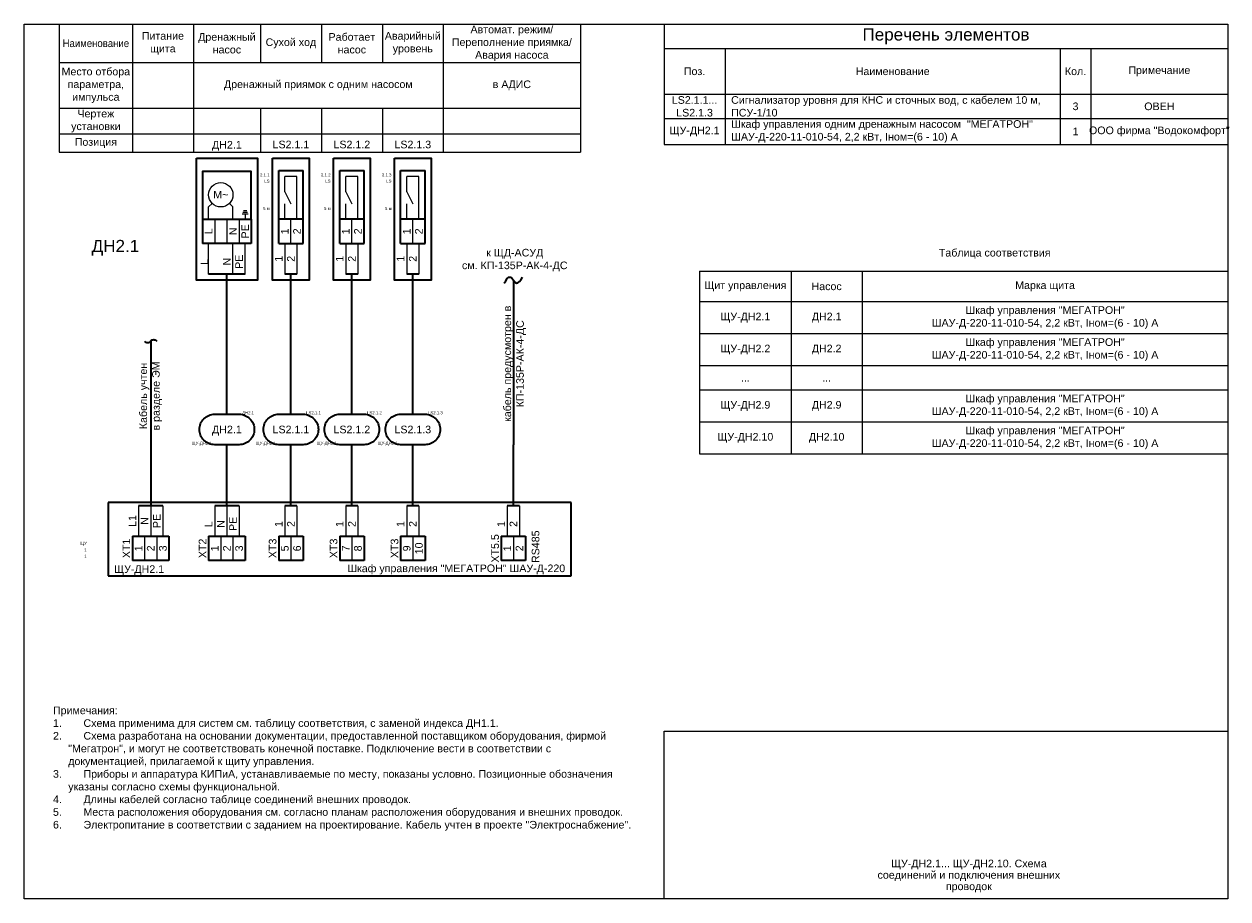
# Model space of a CAD drawing. Header units: millimetres. Extents: x -810 to 3695, y -2403 to 287.
# Tile 7 of 8: x 3300 to 3695, y -2403 to -2116. Entities that reach past the tile are written whole.
import ezdxf
from ezdxf.enums import TextEntityAlignment as Align

# ---------------------------------------------------------------- set-up
doc = ezdxf.new("R2010")
doc.units = ezdxf.units.MM
doc.layers.get('0').update_dxf_attribs({"linetype": 'CONTINUOUS'})
doc.layers.get('Defpoints').update_dxf_attribs({"linetype": 'CONTINUOUS'})
doc.layers.add('_BMS', color=7, linetype='CONTINUOUS')
doc.layers.add('AK_Wire_Number', color=94, linetype='CONTINUOUS')
for name, color, linetype, lineweight in [('AK_Drawing', 7, 'CONTINUOUS', 35), ('AK_Drawing_Thin', 7, 'CONTINUOUS', 9), ('AK_Equipment', 7, 'CONTINUOUS', 35), ('AK_Multy_Wire', 252, 'CONTINUOUS', 35), ('AK_Table', 7, 'CONTINUOUS', 35), ('AK_Wire', 1, 'CONTINUOUS', 9)]:
    doc.layers.add(name, color=color, linetype=linetype, lineweight=lineweight)
doc.layers.add('UNPLOTTED', color=2, linetype='CONTINUOUS', plot=False)
doc.styles.add('CP.Text', font='arial.ttf')
doc.styles.add('ISOCPEUR', font='arial.ttf', dxfattribs={"width": 0.75})
doc.styles.add('PT Sans Narrow', font='arial.ttf', dxfattribs={"width": 0.75})

# ---------------------------------------------------------------- blocks, each defined once
blk = doc.blocks.new('*U15')
at = {"layer": 'UNPLOTTED'}
for points in [[(0, 0), (-395, 0), (-395, 287), (0, 287)], [(-185, 55), (0, 55), (0, 0), (-185, 0)]]:
    blk.add_lwpolyline(points, close=True, dxfattribs=at)
blk = doc.blocks.new('*U55')
for p, q in [((0, 0), (0, -24)), ((152, 0), (0, 0)), ((152, -24), (152, 0)), ((0, -24), (152, -24))]:
    blk.add_line(p, q)
at = {"style": 'PT Sans Narrow'}
for tag, flags, p in [('NAME', 9, (-11, -3)), ('TYPE', 9, (-11, -7)), ('ASSYCODE', 9, (-11, -11)), ('MFG', 9, (-11, -15)), ('MESUREMENT_UNITS', 9, (-11, -20.75)), ('COUNT', 11, (-11, -25.5)), ('SORTING_SECTION', 9, (-11, -29.5)), ('XREF', 1, (-11, -31))]:
    blk.add_attdef(tag, text='', height=2.5, dxfattribs=dict(at, flags=flags)).set_placement(p, align=Align.RIGHT)
blk.add_attdef('CATDESC', text='', height=2.5, dxfattribs=at).set_placement((150, -19.8), align=Align.MIDDLE_RIGHT)
blk.add_attdef('TAG1', text='', height=2.5, dxfattribs=at).set_placement((2, -21.8), align=Align.MIDDLE_LEFT)
at = {"layer": 'UNPLOTTED', "style": 'PT Sans Narrow', "flags": 8}
for tag, p in [('DESC1', (-7, -3)), ('DESC2', (-7, -5)), ('DESC3', (-7, -7)), ('POSITION_N', (-7, -16)), ('FAMILY', (-7, -13.82)), ('SYSTEM_NAME', (-7, -18.02))]:
    blk.add_attdef(tag, text='', height=1, dxfattribs=at).set_placement(p, align=Align.RIGHT)
blk = doc.blocks.new('*U43')
for p, q in [((4, 0), (8, 0)), ((4, 0), (4, -8)), ((8, 0), (12, 0)), ((12, 0), (16, 0)), ((16, 0), (16, -8)), ((8, -8), (4, -8)), ((12, -8), (8, -8)), ((16, -8), (12, -8))]:
    blk.add_line(p, q)
at = {"lineweight": 9}
for p, q in [((8, 0), (8, -8)), ((12, 0), (12, -8))]:
    blk.add_line(p, q, dxfattribs=at)
at = {"style": 'PT Sans Narrow', "flags": 12}
for tag, p in [('TERM01', (6, -4)), ('TERM02', (10, -4)), ('TERM03', (14, -4))]:
    blk.add_attdef(tag, text='', height=2.5, rotation=90, dxfattribs=at).set_placement(p, align=Align.MIDDLE_CENTER)
at = {"style": 'PT Sans Narrow'}
blk.add_attdef('TAG1', text='', height=2.5, rotation=90, dxfattribs=at).set_placement((2, -4), align=Align.MIDDLE_CENTER)
blk = doc.blocks.new('*U44')
for p, q in [((4, 0), (8, 0)), ((4, 0), (4, -8)), ((8, 0), (12, 0)), ((12, 0), (12, -8)), ((8, -8), (4, -8)), ((12, -8), (8, -8))]:
    blk.add_line(p, q)
at = {"lineweight": 9}
blk.add_line((8, 0), (8, -8), dxfattribs=at)
at = {"style": 'PT Sans Narrow', "flags": 12}
for tag, p in [('TERM01', (6, -4)), ('TERM02', (10, -4))]:
    blk.add_attdef(tag, text='', height=2.5, rotation=90, dxfattribs=at).set_placement(p, align=Align.MIDDLE_CENTER)
at = {"style": 'PT Sans Narrow'}
blk.add_attdef('TAG1', text='', height=2.5, rotation=90, dxfattribs=at).set_placement((2, -4), align=Align.MIDDLE_CENTER)
blk = doc.blocks.new('*T53')
at = {"layer": 'AK_Table', "color": 0, "linetype": 'ByBlock', "lineweight": -2, "transparency": 16777216}
for p, q in [((0, 0), (171, 0)), ((0, 0), (0, -42.03)), ((24, 0), (24, -42.03)), ((44, 0), (44, -42.03)), ((66, 0), (66, -12.61)), ((86, 0), (86, -12.61)), ((106, 0), (106, -12.61)), ((126, 0), (126, -42.03)), ((171, 0), (171, -42.03)), ((0, -12.61), (171, -12.61)), ((0, -27.61), (171, -27.61)), ((66, -27.61), (66, -42.03)), ((86, -27.61), (86, -42.03)), ((106, -27.61), (106, -42.03)), ((0, -36.03), (171, -36.03)), ((0, -42.03), (171, -42.03))]:
    blk.add_line(p, q, dxfattribs=at)
at = {"layer": 'AK_Table', "color": 0, "transparency": 16777216, "char_height": 2.5, "attachment_point": 5, "style": 'CP.Text'}
for s, insert, width in [('Питание щита', (34, -6.31), 19), ('Дренажный насос', (55, -6.31), 21), ('Работает насос', (96, -6.31), 19), ('Аварийный уровень', (116, -6.31), 19), ('Автомат. режим/ Переполнение приямка/ Авария насоса', (148.5, -6.31), 44), ('{\\W0.9;Наименование}', (12, -6.31), 23), ('Сухой ход', (76, -6.31), 19), ('Место отбора параметра, импульса', (12, -20.11), 23), ('Дренажный приямок с одним насосом', (85, -20.11), 81), ('в АДИС', (148.5, -20.11), 44), ('Чертеж установки', (12, -31.82), 23), ('Позиция', (12, -39.03), 23)]:
    blk.add_mtext(s, dxfattribs=dict(at, insert=insert, width=width))
blk = doc.blocks.new('*U46')
for p, q in [((2, -28), (2, -4)), ((2, -4), (6, -4)), ((6, -4), (10, -4)), ((10, -28), (10, -4)), ((6, -20), (2, -20)), ((10, -20), (6, -20)), ((2, -28), (6, -28)), ((6, -28), (10, -28))]:
    blk.add_line(p, q)
at = {"lineweight": 9}
for p, q in [((8, -6), (4, -6)), ((4, -11), (4, -6)), ((8, -20), (8, -6)), ((4, -11), (6, -15)), ((4, -20), (4, -15)), ((6, -28), (6, -20))]:
    blk.add_line(p, q, dxfattribs=at)
blk.add_lwpolyline([(0, 0), (12, 0), (12, -40), (0, -40)], close=True)
at = {"style": 'PT Sans Narrow'}
for tag, p in [('TAG1', (6, 4.5)), ('CATDESC', (6, 0.5))]:
    blk.add_attdef(tag, text='', height=2.5, dxfattribs=at).set_placement(p, align=Align.MIDDLE_CENTER)
at = {"style": 'PT Sans Narrow', "flags": 12}
for tag, p in [('TERMDESC01', (4, -12)), ('TERMDESC02', (8, -12)), ('TERMDESC03', (12, -12)), ('TERMDESC04', (16, -12)), ('TERMDESC05', (20, -12)), ('TERM01', (4, -24)), ('TERM02', (8, -24)), ('TERM03', (12, -24)), ('TERM04', (16, -24)), ('TERM05', (20, -24))]:
    blk.add_attdef(tag, text='', height=2.5, rotation=90, dxfattribs=at).set_placement(p, align=Align.MIDDLE_CENTER)
at = {"style": 'PT Sans Narrow'}
for tag, flags, p in [('XREF', 1, (-5, -9)), ('SORTING_SECTION', 9, (-5, -15.5)), ('COUNT', 11, (-5, -19.5)), ('MESUREMENT_UNITS', 9, (-5, -22.75)), ('ASSYCODE', 9, (-5, -29)), ('MFG', 9, (-5, -27.5)), ('TYPE', 9, (-5, -33)), ('NAME', 9, (-5, -37))]:
    blk.add_attdef(tag, text='', height=2.5, dxfattribs=dict(at, flags=flags)).set_placement(p, align=Align.RIGHT)
at = {"layer": 'UNPLOTTED', "style": 'PT Sans Narrow', "flags": 8}
for tag, p in [('SYSTEM_NAME', (-1, -4)), ('POSITION_N', (-1, -6)), ('FAMILY', (-1, -8)), ('DESC3', (-1, -15)), ('DESC2', (-1, -17)), ('DESC1', (-1, -19))]:
    blk.add_attdef(tag, text='', height=1, dxfattribs=at).set_placement(p, align=Align.RIGHT)
blk = doc.blocks.new('*U42')
for p, q in [((4, 0), (8, 0)), ((4, 0), (4, -8)), ((8, 0), (12, 0)), ((12, 0), (16, 0)), ((16, 0), (20, 0)), ((20, 0), (20, -8)), ((8, -8), (4, -8)), ((12, -8), (8, -8)), ((16, -8), (12, -8)), ((20, -8), (16, -8))]:
    blk.add_line(p, q)
at = {"lineweight": 9}
for p, q in [((8, 0), (8, -8)), ((12, 0), (12, -8)), ((16, 0), (16, -8))]:
    blk.add_line(p, q, dxfattribs=at)
at = {"style": 'PT Sans Narrow', "flags": 12}
for tag, p in [('TERM01', (6, -4)), ('TERM02', (10, -4)), ('TERM03', (14, -4)), ('TERM04', (18, -4))]:
    blk.add_attdef(tag, text='', height=2.5, rotation=90, dxfattribs=at).set_placement(p, align=Align.MIDDLE_CENTER)
at = {"style": 'PT Sans Narrow'}
blk.add_attdef('TAG1', text='', height=2.5, rotation=90, dxfattribs=at).set_placement((2, -4), align=Align.MIDDLE_CENTER)
blk = doc.blocks.new('*U51')
blk.add_lwpolyline([(-4, 5), (4, 5, -0.414214), (9, 0), (9, 0, -0.414214), (4, -5), (-4, -5, -0.414214), (-9, 0), (-9, 0, -0.414214)], format="xyb", close=True)
at = {"color": 5, "style": 'PT Sans Narrow'}
blk.add_attdef('CA_CABLE_TYPE', text='', height=2.5, dxfattribs=at).set_placement((-1, 25), align=Align.BOTTOM_CENTER)
blk.add_attdef('LENGTH', text='', height=2.5, dxfattribs=at).set_placement((-0.98, 22), align=Align.CENTER)
blk.add_attdef('CA_CIRCUIT_NUMBER', text='', height=2.5, dxfattribs=at).set_placement((0, 0), align=Align.MIDDLE_CENTER)
at = {"layer": 'UNPLOTTED', "style": 'PT Sans Narrow'}
for tag, p in [('LOAD_NAME', (1, 6)), ('PANEL_NAME', (1, -8))]:
    blk.add_attdef(tag, p, '', height=1, dxfattribs=at)
blk = doc.blocks.new('*U66')
blk.add_lwpolyline([(-4, 5), (4, 5, -0.414214), (9, 0), (9, 0, -0.414214), (4, -5), (-4, -5, -0.414214), (-9, 0), (-9, 0, -0.414214)], format="xyb", close=True)
at = {"color": 5, "style": 'PT Sans Narrow'}
blk.add_attdef('CA_CABLE_TYPE', text='', height=2.5, dxfattribs=at).set_placement((-1, 25), align=Align.BOTTOM_CENTER)
blk.add_attdef('LENGTH', text='', height=2.5, dxfattribs=at).set_placement((-0.98, 22), align=Align.CENTER)
blk.add_attdef('CA_CIRCUIT_NUMBER', text='', height=2.5, dxfattribs=at).set_placement((0, 0), align=Align.MIDDLE_CENTER)
at = {"layer": 'UNPLOTTED', "style": 'PT Sans Narrow'}
for tag, p in [('LOAD_NAME', (1, 6)), ('PANEL_NAME', (1, -8))]:
    blk.add_attdef(tag, p, '', height=1, dxfattribs=at)
blk = doc.blocks.new('*U65')
blk.add_lwpolyline([(-4, 5), (4, 5, -0.414214), (9, 0), (9, 0, -0.414214), (4, -5), (-4, -5, -0.414214), (-9, 0), (-9, 0, -0.414214)], format="xyb", close=True)
at = {"color": 5, "style": 'PT Sans Narrow'}
blk.add_attdef('CA_CABLE_TYPE', text='', height=2.5, dxfattribs=at).set_placement((-1, 25), align=Align.BOTTOM_CENTER)
blk.add_attdef('LENGTH', text='', height=2.5, dxfattribs=at).set_placement((-0.98, 22), align=Align.CENTER)
blk.add_attdef('CA_CIRCUIT_NUMBER', text='', height=2.5, dxfattribs=at).set_placement((0, 0), align=Align.MIDDLE_CENTER)
at = {"layer": 'UNPLOTTED', "style": 'PT Sans Narrow'}
for tag, p in [('LOAD_NAME', (1, 6)), ('PANEL_NAME', (1, -8))]:
    blk.add_attdef(tag, p, '', height=1, dxfattribs=at)
blk = doc.blocks.new('*U64')
blk.add_lwpolyline([(-4, 5), (4, 5, -0.414214), (9, 0), (9, 0, -0.414214), (4, -5), (-4, -5, -0.414214), (-9, 0), (-9, 0, -0.414214)], format="xyb", close=True)
at = {"color": 5, "style": 'PT Sans Narrow'}
blk.add_attdef('CA_CABLE_TYPE', text='', height=2.5, dxfattribs=at).set_placement((-1, 25), align=Align.BOTTOM_CENTER)
blk.add_attdef('LENGTH', text='', height=2.5, dxfattribs=at).set_placement((-0.98, 22), align=Align.CENTER)
blk.add_attdef('CA_CIRCUIT_NUMBER', text='', height=2.5, dxfattribs=at).set_placement((0, 0), align=Align.MIDDLE_CENTER)
at = {"layer": 'UNPLOTTED', "style": 'PT Sans Narrow'}
for tag, p in [('LOAD_NAME', (1, 6)), ('PANEL_NAME', (1, -8))]:
    blk.add_attdef(tag, p, '', height=1, dxfattribs=at)
blk = doc.blocks.new('*T57')
at = {"color": 0, "lineweight": -2, "transparency": 16777216}
for p, q in [((0, 0), (173.34, 0)), ((0, 0), (0, -59.95)), ((30, 0), (30, -59.95)), ((53.34, 0), (53.34, -59.95)), ((173.34, 0), (173.34, -59.95)), ((0, -10), (173.34, -10)), ((0, -20.49), (173.34, -20.49)), ((0, -30.98), (173.34, -30.98)), ((0, -38.98), (173.34, -38.98)), ((0, -49.47), (173.34, -49.47)), ((0, -59.95), (173.34, -59.95))]:
    blk.add_line(p, q, dxfattribs=at)
at = {"transparency": 16777216, "char_height": 2.5, "attachment_point": 5, "style": 'CP.Text'}
for s, insert, width in [('{\\C0;Щит управления}', (15, -5), 27), ('Насос', (41.67, -5), 20.3353), ('Марка щита', (113.34, -5), 117), ('Шкаф управления "МЕГАТРОН"\\PШАУ-Д-220-11-010-54, 2,2 кВт, Iном=(6 - 10) А', (113.34, -15.24), 117), ('ЩУ-ДН2.1', (15, -15.24), 27), ('{\\C0;ДН2.1}', (41.67, -15.24), 20.3353), ('Шкаф управления "МЕГАТРОН"\\PШАУ-Д-220-11-010-54, 2,2 кВт, Iном=(6 - 10) А', (113.34, -25.73), 117), ('{\\C0;ЩУ-ДН2.2}', (15, -25.73), 27), ('{\\C0;ДН2.2}', (41.67, -25.73), 20.3353), ('...', (15, -34.98), 27), ('...', (41.67, -34.98), 20.3353), ('{\\C0;ЩУ-ДН2.9}', (15, -44.22), 27), ('{\\C0;ДН2.9}', (41.67, -44.22), 20.3353), ('Шкаф управления "МЕГАТРОН"\\PШАУ-Д-220-11-010-54, 2,2 кВт, Iном=(6 - 10) А', (113.34, -44.22), 117), ('Шкаф управления "МЕГАТРОН"\\PШАУ-Д-220-11-010-54, 2,2 кВт, Iном=(6 - 10) А', (113.34, -54.71), 117), ('{\\C0;ЩУ-ДН2.10}', (15, -54.71), 27), ('{\\C0;ДН2.10}', (41.67, -54.71), 20.3353)]:
    blk.add_mtext(s, dxfattribs=dict(at, insert=insert, width=width))
blk = doc.blocks.new('*T60')
at = {"layer": 'AK_Table', "color": 0, "linetype": 'ByBlock', "lineweight": -2, "transparency": 16777216}
for p, q in [((0, -8), (185, -8)), ((0, -8), (0, -39.49)), ((20, -8), (20, -39.49)), ((130, -8), (130, -39.49)), ((140, -8), (140, -39.49)), ((185, -8), (185, -39.49)), ((0, -23), (185, -23)), ((0, -31), (185, -31)), ((0, -39.49), (185, -39.49))]:
    blk.add_line(p, q, dxfattribs=at)
at = {"layer": 'Defpoints', "color": 8, "linetype": 'ByBlock', "lineweight": 0, "transparency": 16777216}
for p, q in [((0, 0), (185, 0)), ((0, 0), (0, -8)), ((185, 0), (185, -8))]:
    blk.add_line(p, q, dxfattribs=at)
at = {"layer": 'AK_Table', "color": 0, "transparency": 16777216, "style": 'CP.Text'}
for s, insert, char_height, width, attachment_point in [('Перечень элементов', (92.5, -4), 4, 184.4, 5), ('Поз.', (10, -15.5), 2.5, 19, 5), ('Наименование', (75, -15.5), 2.5, 109, 5), ('Кол.', (135, -15.5), 2.5, 9, 5), ('Примечание', (162.5, -15.5), 2.5, 44, 5), ('{\\C256;LS2.1.1... LS2.1.3}', (10, -27), 2.5, 20, 5), ('Сигнализатор уровня для КНС и сточных вод, с кабелем 10 м, ПСУ-1/10 ', (22, -27), 2.5, 106, 4), ('3', (135, -27), 2.5, 9, 5), ('ОВЕН', (162.5, -27), 2.5, 44, 5), ('ООО фирма "Водокомфорт"', (162.5, -35.24), 2.5, 44, 5), ('{\\C256;ЩУ-ДН2.1}', (10, -35.24), 2.5, 20, 5), ('{\\C256;Шкаф управления одним дренажным насосом  "МЕГАТРОН"\\PШАУ-Д-220-11-010-54, 2,2 кВт, Iном=(6 - 10) А}', (22, -35.24), 2.5, 106, 4), ('{\\C256;1', (135, -35.24), 2.5, 9, 5)]:
    blk.add_mtext(s, dxfattribs=dict(at, insert=insert, char_height=char_height, width=width, attachment_point=attachment_point))

msp = doc.modelspace()

# ---------------------------------------------------------------- linework, layer by layer
at = {"layer": 'AK_Drawing_Thin', "lineweight": 9}
for p, q in [((3360.55, -2176), (3361.72, -2174.83)), ((3360.55, -2180), (3360.55, -2176)), ((3368.55, -2176), (3367.38, -2174.83)), ((3368.55, -2180), (3368.55, -2176))]:
    msp.add_line(p, q, dxfattribs=at)
at = {"layer": 'AK_Drawing_Thin'}
for p, q in [((3371.55, -2178.21), (3373.55, -2178.21)), ((3371.78, -2177.75), (3373.32, -2177.75)), ((3372.05, -2177.21), (3373.05, -2177.21)), ((3372.55, -2178.21), (3372.55, -2180))]:
    msp.add_line(p, q, dxfattribs=at)
msp.add_circle((3364.55, -2172), 4, dxfattribs=at)
at = {"layer": 'AK_Equipment'}
for points in [[(3356.55, -2160), (3376.55, -2160), (3376.55, -2200), (3356.55, -2200)], [(3358.55, -2180), (3374.55, -2180), (3374.55, -2164.36), (3358.55, -2164.36)]]:
    msp.add_lwpolyline(points, close=True, dxfattribs=at)
at = {"layer": 'AK_Multy_Wire', "lineweight": 9}
for p, q in [((3360.55, -2198), (3360.55, -2188)), ((3368.55, -2198), (3368.55, -2188)), ((3372.55, -2198), (3372.55, -2188))]:
    msp.add_line(p, q, dxfattribs=at)
at = {"layer": 'AK_Multy_Wire'}
for p, q in [((3372.55, -2198), (3360.55, -2198)), ((3389.55, -2198), (3385.55, -2198)), ((3409.55, -2198), (3405.55, -2198)), ((3429.55, -2198), (3425.55, -2198)), ((3345.55, -2274), (3337.55, -2274)), ((3370.55, -2274), (3362.55, -2274)), ((3389.55, -2274), (3385.55, -2274)), ((3409.55, -2274), (3405.55, -2274)), ((3429.55, -2274), (3425.55, -2274)), ((3462.55, -2274), (3458.55, -2274))]:
    msp.add_line(p, q, dxfattribs=at)
for points in [[(3366.55, -2244), (3366.55, -2198)], [(3387.55, -2244), (3387.55, -2198)], [(3407.55, -2244), (3407.55, -2198)], [(3427.55, -2244), (3427.55, -2198)], [(3460.55, -2200), (3460.55, -2254)], [(3341.55, -2220), (3341.55, -2274)], [(3366.55, -2274), (3366.55, -2254)], [(3387.55, -2274), (3387.55, -2254)], [(3407.55, -2274), (3407.55, -2254)], [(3427.55, -2274), (3427.55, -2254)], [(3460.55, -2274), (3460.55, -2254)]]:
    msp.add_lwpolyline(points, dxfattribs=at)
msp.add_lwpolyline([(3339.55, -2220, 0.5), (3341.55, -2220, -0.5), (3343.55, -2220)], format="xyb", dxfattribs=at)
msp.add_spline([(3457.55, -2201), (3459.55, -2199), (3461.55, -2201), (3463.55, -2199)], degree=3, dxfattribs=at)
at = {"layer": 'AK_Wire'}
for p, q in [((3385.55, -2188), (3385.55, -2198)), ((3389.55, -2188), (3389.55, -2198)), ((3405.55, -2188), (3405.55, -2198)), ((3409.55, -2188), (3409.55, -2198)), ((3425.55, -2188), (3425.55, -2198)), ((3429.55, -2188), (3429.55, -2198)), ((3337.55, -2274), (3337.55, -2284)), ((3341.55, -2274), (3341.55, -2284)), ((3345.55, -2274), (3345.55, -2284)), ((3362.55, -2274), (3362.55, -2284)), ((3366.55, -2274), (3366.55, -2284)), ((3370.55, -2274), (3370.55, -2284)), ((3385.55, -2274), (3385.55, -2284)), ((3389.55, -2274), (3389.55, -2284)), ((3405.55, -2274), (3405.55, -2284)), ((3409.55, -2274), (3409.55, -2284)), ((3425.55, -2274), (3425.55, -2284)), ((3429.55, -2274), (3429.55, -2284)), ((3458.55, -2274), (3458.55, -2284)), ((3462.55, -2274), (3462.55, -2284))]:
    msp.add_line(p, q, dxfattribs=at)

# ---------------------------------------------------------------- block references
for name, p in [('*T53', (3311.55, -2116)), ('*T60', (3510, -2116)), ('*T57', (3521.66, -2197.05))]:
    msp.add_blockref(name, p)
at = {"layer": 'AK_Equipment'}
ref = msp.add_blockref('*U46', (3381.55, -2160), dxfattribs=at)
ref.add_attrib('TAG1', 'LS2.1.1', dxfattribs={"layer": '0', "height": 2.5, "style": 'PT Sans Narrow'}).set_placement((3387.55, -2155.5), align=Align.MIDDLE_CENTER)
ref.add_attrib('FAMILY', 'LS', dxfattribs={"layer": 'UNPLOTTED', "height": 1, "style": 'PT Sans Narrow'}).set_placement((3380.55, -2168), align=Align.RIGHT)
ref.add_attrib('POSITION_N', '2.1.1', dxfattribs={"layer": 'UNPLOTTED', "height": 1, "style": 'PT Sans Narrow'}).set_placement((3380.55, -2166), align=Align.RIGHT)
ref.add_attrib('DESC2', '5 м', dxfattribs={"layer": 'UNPLOTTED', "height": 1, "style": 'PT Sans Narrow'}).set_placement((3380.55, -2177), align=Align.RIGHT)
ref.add_attrib('TERM01', '1', dxfattribs={"layer": '0', "height": 2.5, "rotation": 90, "style": 'PT Sans Narrow'}).set_placement((3385.55, -2184), align=Align.MIDDLE_CENTER)
ref.add_attrib('TERM02', '2', dxfattribs={"layer": '0', "height": 2.5, "rotation": 90, "style": 'PT Sans Narrow'}).set_placement((3389.55, -2184), align=Align.MIDDLE_CENTER)
ref = msp.add_blockref('*U46', (3401.55, -2160), dxfattribs=at)
ref.add_attrib('TAG1', 'LS2.1.2', dxfattribs={"layer": '0', "height": 2.5, "style": 'PT Sans Narrow'}).set_placement((3407.55, -2155.5), align=Align.MIDDLE_CENTER)
ref.add_attrib('FAMILY', 'LS', dxfattribs={"layer": 'UNPLOTTED', "height": 1, "style": 'PT Sans Narrow'}).set_placement((3400.55, -2168), align=Align.RIGHT)
ref.add_attrib('POSITION_N', '2.1.2', dxfattribs={"layer": 'UNPLOTTED', "height": 1, "style": 'PT Sans Narrow'}).set_placement((3400.55, -2166), align=Align.RIGHT)
ref.add_attrib('DESC2', '5 м', dxfattribs={"layer": 'UNPLOTTED', "height": 1, "style": 'PT Sans Narrow'}).set_placement((3400.55, -2177), align=Align.RIGHT)
ref.add_attrib('TERM01', '1', dxfattribs={"layer": '0', "height": 2.5, "rotation": 90, "style": 'PT Sans Narrow'}).set_placement((3405.55, -2184), align=Align.MIDDLE_CENTER)
ref.add_attrib('TERM02', '2', dxfattribs={"layer": '0', "height": 2.5, "rotation": 90, "style": 'PT Sans Narrow'}).set_placement((3409.55, -2184), align=Align.MIDDLE_CENTER)
ref = msp.add_blockref('*U46', (3421.55, -2160), dxfattribs=at)
ref.add_attrib('TAG1', 'LS2.1.3', dxfattribs={"layer": '0', "height": 2.5, "style": 'PT Sans Narrow'}).set_placement((3427.55, -2155.5), align=Align.MIDDLE_CENTER)
ref.add_attrib('FAMILY', 'LS', dxfattribs={"layer": 'UNPLOTTED', "height": 1, "style": 'PT Sans Narrow'}).set_placement((3420.55, -2168), align=Align.RIGHT)
ref.add_attrib('POSITION_N', '2.1.3', dxfattribs={"layer": 'UNPLOTTED', "height": 1, "style": 'PT Sans Narrow'}).set_placement((3420.55, -2166), align=Align.RIGHT)
ref.add_attrib('DESC2', '5 м', dxfattribs={"layer": 'UNPLOTTED', "height": 1, "style": 'PT Sans Narrow'}).set_placement((3420.55, -2177), align=Align.RIGHT)
ref.add_attrib('TERM01', '1', dxfattribs={"layer": '0', "height": 2.5, "rotation": 90, "style": 'PT Sans Narrow'}).set_placement((3425.55, -2184), align=Align.MIDDLE_CENTER)
ref.add_attrib('TERM02', '2', dxfattribs={"layer": '0', "height": 2.5, "rotation": 90, "style": 'PT Sans Narrow'}).set_placement((3429.55, -2184), align=Align.MIDDLE_CENTER)
ref = msp.add_blockref('*U42', (3354.55, -2180), dxfattribs=at)
ref.add_attrib('TERM01', 'L', dxfattribs={"layer": '0', "height": 2.5, "rotation": 90, "style": 'PT Sans Narrow'}).set_placement((3360.55, -2184), align=Align.MIDDLE_CENTER)
ref.add_attrib('TERM03', 'N', dxfattribs={"layer": '0', "height": 2.5, "rotation": 90, "style": 'PT Sans Narrow'}).set_placement((3368.55, -2184), align=Align.MIDDLE_CENTER)
ref.add_attrib('TERM04', 'PE', dxfattribs={"layer": '0', "height": 2.5, "rotation": 90, "style": 'PT Sans Narrow'}).set_placement((3372.55, -2184), align=Align.MIDDLE_CENTER)
ref = msp.add_blockref('*U55', (3327.55, -2273), dxfattribs=at)
ref.add_attrib('TAG1', 'ЩУ-ДН2.1', dxfattribs={"layer": '0', "height": 2.5, "style": 'PT Sans Narrow'}).set_placement((3329.55, -2294.8), align=Align.MIDDLE_LEFT)
ref.add_attrib('FAMILY', 'ЩУ', dxfattribs={"layer": 'UNPLOTTED', "height": 1, "style": 'PT Sans Narrow'}).set_placement((3320.55, -2286.82), align=Align.RIGHT)
ref.add_attrib('SYSTEM_NAME', '1', dxfattribs={"layer": 'UNPLOTTED', "height": 1, "style": 'PT Sans Narrow'}).set_placement((3320.55, -2291.02), align=Align.RIGHT)
ref.add_attrib('POSITION_N', '1', dxfattribs={"layer": 'UNPLOTTED', "height": 1, "style": 'PT Sans Narrow'}).set_placement((3320.55, -2289), align=Align.RIGHT)
ref.add_attrib('CATDESC', 'Шкаф управления "МЕГАТРОН" ШАУ-Д-220', dxfattribs={"layer": '0', "height": 2.5, "style": 'ISOCPEUR'}).set_placement((3477.55, -2294.55), align=Align.MIDDLE_RIGHT)
ref = msp.add_blockref('*U43', (3331.55, -2284), dxfattribs=at)
ref.add_attrib('TAG1', 'XT1', dxfattribs={"layer": '0', "height": 2.5, "rotation": 90, "style": 'PT Sans Narrow'}).set_placement((3333.55, -2288), align=Align.MIDDLE_CENTER)
ref.add_attrib('TERM01', '1', dxfattribs={"layer": '0', "height": 2.5, "rotation": 90, "style": 'PT Sans Narrow'}).set_placement((3337.55, -2288), align=Align.MIDDLE_CENTER)
ref.add_attrib('TERM02', '2', dxfattribs={"layer": '0', "height": 2.5, "rotation": 90, "style": 'PT Sans Narrow'}).set_placement((3341.55, -2288), align=Align.MIDDLE_CENTER)
ref.add_attrib('TERM03', '3', dxfattribs={"layer": '0', "height": 2.5, "rotation": 90, "style": 'PT Sans Narrow'}).set_placement((3345.55, -2288), align=Align.MIDDLE_CENTER)
ref = msp.add_blockref('*U43', (3356.55, -2284), dxfattribs=at)
ref.add_attrib('TAG1', 'XT2', dxfattribs={"layer": '0', "height": 2.5, "rotation": 90, "style": 'PT Sans Narrow'}).set_placement((3358.55, -2288), align=Align.MIDDLE_CENTER)
ref.add_attrib('TERM01', '1', dxfattribs={"layer": '0', "height": 2.5, "rotation": 90, "style": 'PT Sans Narrow'}).set_placement((3362.55, -2288), align=Align.MIDDLE_CENTER)
ref.add_attrib('TERM02', '2', dxfattribs={"layer": '0', "height": 2.5, "rotation": 90, "style": 'PT Sans Narrow'}).set_placement((3366.55, -2288), align=Align.MIDDLE_CENTER)
ref.add_attrib('TERM03', '3', dxfattribs={"layer": '0', "height": 2.5, "rotation": 90, "style": 'PT Sans Narrow'}).set_placement((3370.55, -2288), align=Align.MIDDLE_CENTER)
ref = msp.add_blockref('*U44', (3379.55, -2284), dxfattribs=at)
ref.add_attrib('TAG1', 'XT3', dxfattribs={"layer": '0', "height": 2.5, "rotation": 90, "style": 'PT Sans Narrow'}).set_placement((3381.55, -2288), align=Align.MIDDLE_CENTER)
ref.add_attrib('TERM01', '5', dxfattribs={"layer": '0', "height": 2.5, "rotation": 90, "style": 'PT Sans Narrow'}).set_placement((3385.55, -2288), align=Align.MIDDLE_CENTER)
ref.add_attrib('TERM02', '6', dxfattribs={"layer": '0', "height": 2.5, "rotation": 90, "style": 'PT Sans Narrow'}).set_placement((3389.55, -2288), align=Align.MIDDLE_CENTER)
ref = msp.add_blockref('*U44', (3399.55, -2284), dxfattribs=at)
ref.add_attrib('TAG1', 'XT3', dxfattribs={"layer": '0', "height": 2.5, "rotation": 90, "style": 'PT Sans Narrow'}).set_placement((3401.55, -2288), align=Align.MIDDLE_CENTER)
ref.add_attrib('TERM01', '7', dxfattribs={"layer": '0', "height": 2.5, "rotation": 90, "style": 'PT Sans Narrow'}).set_placement((3405.55, -2288), align=Align.MIDDLE_CENTER)
ref.add_attrib('TERM02', '8', dxfattribs={"layer": '0', "height": 2.5, "rotation": 90, "style": 'PT Sans Narrow'}).set_placement((3409.55, -2288), align=Align.MIDDLE_CENTER)
ref = msp.add_blockref('*U44', (3419.55, -2284), dxfattribs=at)
ref.add_attrib('TAG1', 'XT3', dxfattribs={"layer": '0', "height": 2.5, "rotation": 90, "style": 'PT Sans Narrow'}).set_placement((3421.55, -2288), align=Align.MIDDLE_CENTER)
ref.add_attrib('TERM01', '9', dxfattribs={"layer": '0', "height": 2.5, "rotation": 90, "style": 'PT Sans Narrow'}).set_placement((3425.55, -2288), align=Align.MIDDLE_CENTER)
ref.add_attrib('TERM02', '10', dxfattribs={"layer": '0', "height": 2.5, "rotation": 90, "style": 'PT Sans Narrow'}).set_placement((3429.55, -2288), align=Align.MIDDLE_CENTER)
ref = msp.add_blockref('*U44', (3452.55, -2284), dxfattribs=at)
ref.add_attrib('TAG1', 'XT5.5', dxfattribs={"layer": '0', "height": 2.5, "rotation": 90, "style": 'PT Sans Narrow'}).set_placement((3454.55, -2288), align=Align.MIDDLE_CENTER)
ref.add_attrib('TERM01', '1', dxfattribs={"layer": '0', "height": 2.5, "rotation": 90, "style": 'PT Sans Narrow'}).set_placement((3458.55, -2288), align=Align.MIDDLE_CENTER)
ref.add_attrib('TERM02', '2', dxfattribs={"layer": '0', "height": 2.5, "rotation": 90, "style": 'PT Sans Narrow'}).set_placement((3462.55, -2288), align=Align.MIDDLE_CENTER)
at = {"layer": 'AK_Multy_Wire', "ltscale": 10}
ref = msp.add_blockref('*U51', (3366.55, -2249), dxfattribs=at)
ref.add_attrib('CA_CIRCUIT_NUMBER', 'ДН2.1', dxfattribs={"layer": '0', "color": 5, "height": 2.5, "style": 'PT Sans Narrow'}).set_placement((3366.55, -2249), align=Align.MIDDLE_CENTER)
ref.add_attrib('PANEL_NAME', 'ЩУ-ДН2.1', dxfattribs={"layer": 'UNPLOTTED', "ltscale": 10, "height": 1, "style": 'PT Sans Narrow'}).set_placement((3361.55, -2254), align=Align.RIGHT)
ref.add_attrib('LOAD_NAME', 'ДН2.1', (3371.55, -2244), dxfattribs={"layer": 'UNPLOTTED', "ltscale": 10, "height": 1, "style": 'PT Sans Narrow'})
ref = msp.add_blockref('*U66', (3387.55, -2249), dxfattribs=at)
ref.add_attrib('CA_CIRCUIT_NUMBER', 'LS2.1.1', dxfattribs={"layer": '0', "color": 5, "height": 2.5, "style": 'PT Sans Narrow'}).set_placement((3387.55, -2249), align=Align.MIDDLE_CENTER)
ref.add_attrib('PANEL_NAME', 'ЩУ-ДН2.1', dxfattribs={"layer": 'UNPLOTTED', "ltscale": 10, "height": 1, "style": 'PT Sans Narrow'}).set_placement((3382.55, -2254), align=Align.RIGHT)
ref.add_attrib('LOAD_NAME', 'LS2.1.1', (3392.55, -2244), dxfattribs={"layer": 'UNPLOTTED', "ltscale": 10, "height": 1, "style": 'PT Sans Narrow'})
ref = msp.add_blockref('*U65', (3407.55, -2249), dxfattribs=at)
ref.add_attrib('CA_CIRCUIT_NUMBER', 'LS2.1.2', dxfattribs={"layer": '0', "color": 5, "height": 2.5, "style": 'PT Sans Narrow'}).set_placement((3407.55, -2249), align=Align.MIDDLE_CENTER)
ref.add_attrib('PANEL_NAME', 'ЩУ-ДН2.1', dxfattribs={"layer": 'UNPLOTTED', "ltscale": 10, "height": 1, "style": 'PT Sans Narrow'}).set_placement((3402.55, -2254), align=Align.RIGHT)
ref.add_attrib('LOAD_NAME', 'LS2.1.2', (3412.55, -2244), dxfattribs={"layer": 'UNPLOTTED', "ltscale": 10, "height": 1, "style": 'PT Sans Narrow'})
ref = msp.add_blockref('*U64', (3427.55, -2249), dxfattribs=at)
ref.add_attrib('CA_CIRCUIT_NUMBER', 'LS2.1.3', dxfattribs={"layer": '0', "color": 5, "height": 2.5, "style": 'PT Sans Narrow'}).set_placement((3427.55, -2249), align=Align.MIDDLE_CENTER)
ref.add_attrib('PANEL_NAME', 'ЩУ-ДН2.1', dxfattribs={"layer": 'UNPLOTTED', "ltscale": 10, "height": 1, "style": 'PT Sans Narrow'}).set_placement((3422.55, -2254), align=Align.RIGHT)
ref.add_attrib('LOAD_NAME', 'LS2.1.3', (3432.55, -2244), dxfattribs={"layer": 'UNPLOTTED', "ltscale": 10, "height": 1, "style": 'PT Sans Narrow'})
at = {"layer": 'UNPLOTTED'}
msp.add_blockref('*U15', (3695, -2403), dxfattribs=at)

# ---------------------------------------------------------------- texts
at = {"ltscale": 0.01, "style": 'CP.Text'}
msp.add_text('ДН2.1', height=2.5, dxfattribs=at).set_placement((3366.55, -2154.33), align=Align.TOP_CENTER)
at = {"insert": (3461, -2193.43), "char_height": 2.5, "width": 35.6963, "attachment_point": 5, "style": 'CP.Text'}
msp.add_mtext('к ЩД-АСУД\\Pсм. КП-135Р-АК-4-ДС', dxfattribs=at)
at = {"char_height": 2.5, "attachment_point": 5, "rotation": 90, "style": 'CP.Text'}
for s, insert, width in [('кабель предусмотрен в\\PКП-135Р-АК-4-ДС', (3461, -2227.43), 43.1396), ('Кабель учтен \\Pв разделе ЭМ ', (3341.55, -2238), 36.5955)]:
    msp.add_mtext(s, dxfattribs=dict(at, insert=insert, width=width))
at = {"layer": '_BMS', "color": 0, "char_height": 2.5, "width": 70, "attachment_point": 5, "line_spacing_factor": 0.9, "style": 'CP.Text'}
for s, insert in [('Таблица соответствия', (3618.47, -2191.36)), ('ЩУ-ДН2.1... ЩУ-ДН2.10. Схема соединений и подключения внешних проводок ', (3610, -2395.5))]:
    msp.add_mtext(s, dxfattribs=dict(at, insert=insert))
at = {"layer": 'AK_Drawing', "color": 7, "insert": (3309.49, -2380.66), "char_height": 2.5, "width": 187.508, "attachment_point": 7, "style": 'CP.Text'}
msp.add_mtext('{\\C256;Примечания:\\P\\pxi-2,l2,t4;1.^IСхема применима для систем см. таблицу соответствия, с заменой индекса ДН1.1. \\P2.^IСхема разработана на основании документации, предоставленной поставщиком оборудования, фирмой "Мегатрон", и могут не соответствовать конечной поставке. Подключение вести в соответствии с документацией, прилагаемой к щиту управления.\\P3.^IПриборы и \\C0;аппаратура КИПиА, устанавливаемые по месту, показаны условно. Позиционные обозначения указаны согласно схемы функциональной. \\P\\C256;4.^IДлины кабелей согласно таблице соединений внешних проводок\\C0;.\\C2;\\P\\C256;5.^IМеста расположения оборудования см. согласно планам расположения оборудования и внешних проводок\\C0;.\\C256;\\P}6.^IЭлектропитание в соответствии с заданием на проектирование. Кабель учтен в проекте "Электроснабжени{\\C0;е".}', dxfattribs=at)
at = {"layer": 'AK_Drawing_Thin', "style": 'CP.Text'}
msp.add_text('M~', height=2.5, dxfattribs=at).set_placement((3364.55, -2171.96), align=Align.MIDDLE_CENTER)
at = {"layer": 'AK_Drawing_Thin', "ltscale": 10, "style": 'CP.Text'}
msp.add_text('RS485', height=2.5, rotation=90, dxfattribs=at).set_placement((3466.56, -2287.46), align=Align.TOP_CENTER)
at = {"layer": 'AK_Wire_Number', "style": 'CP.Text'}
for s, p in [('PE', (3372.55, -2193.96)), ('L', (3361.15, -2194.04)), ('N', (3368.55, -2193.96)), ('N', (3366.55, -2280)), ('PE', (3370.55, -2279.96)), ('L', (3362.55, -2280.04)), ('1', (3385.55, -2280.04)), ('2', (3389.55, -2280)), ('1', (3405.55, -2280.04)), ('2', (3409.55, -2280)), ('1', (3425.55, -2280.04)), ('2', (3429.55, -2280))]:
    msp.add_text(s, height=2.5, rotation=90, dxfattribs=at).set_placement(p, align=Align.BOTTOM_CENTER)
at = {"layer": 'AK_Wire_Number', "color": 3, "style": 'CP.Text'}
for s, p in [('2', (3389.55, -2193)), ('2', (3409.55, -2193)), ('2', (3429.55, -2193)), ('1', (3385.55, -2193)), ('1', (3405.55, -2193)), ('1', (3425.55, -2193)), ('L1', (3337.55, -2279)), ('N', (3341.55, -2279)), ('PE', (3345.55, -2279)), ('1', (3458.55, -2280.04)), ('2', (3462.55, -2280))]:
    msp.add_text(s, height=2.5, rotation=90, dxfattribs=at).set_placement(p, align=Align.BOTTOM_CENTER)
at = {"layer": 'UNPLOTTED', "ltscale": 0.01, "style": 'CP.Text'}
msp.add_text('ДН2.1', height=4, dxfattribs=at).set_placement((3322.19, -2192), align=Align.BOTTOM_LEFT)

doc.saveas('drawing.dxf')
